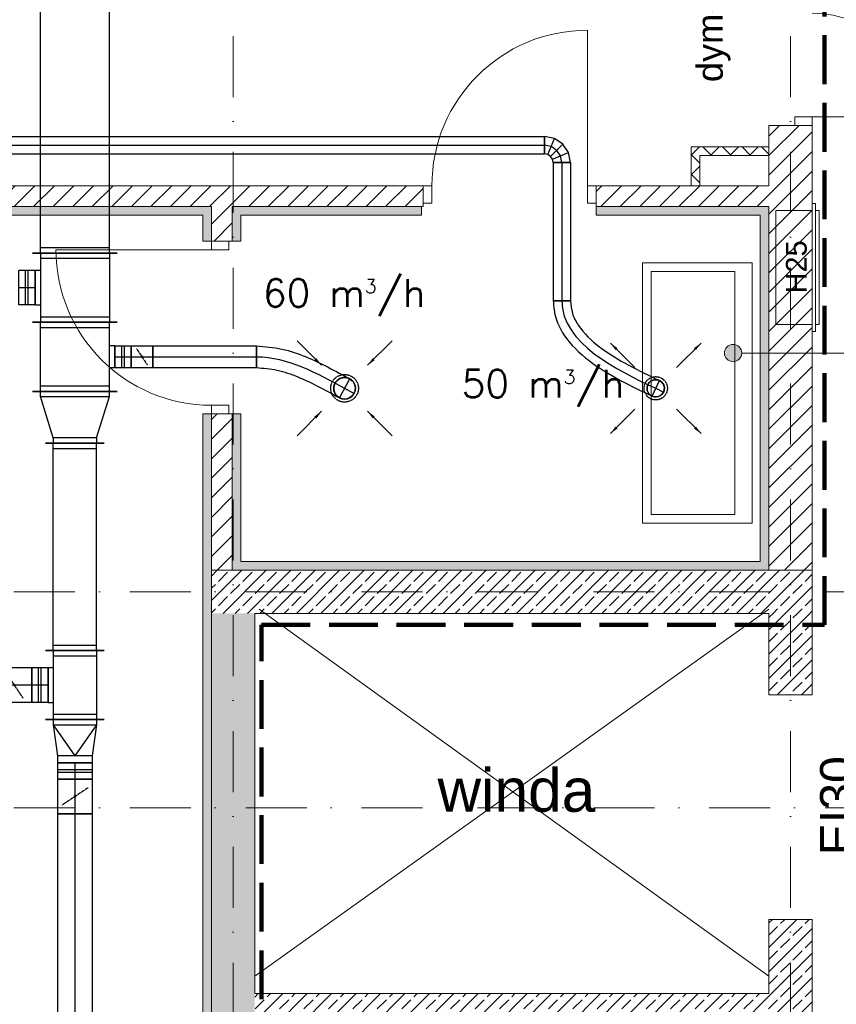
# Model space of a CAD drawing. Header units: millimetres. Extents: x -4612887 to -4536833, y -5457376 to -5415716.
# Tile 127 of 144: x -4576310 to -4571586, y -5432302 to -5426603. Entities that reach past the tile are written whole.
import ezdxf

# ---------------------------------------------------------------- set-up
doc = ezdxf.new("R2010")
doc.units = ezdxf.units.MM
doc.header["$MEASUREMENT"] = 0
for name, pattern in [('DASHED', [0.75, 0.5, -0.25]), ('Krawędzie ukryte', [391.222223, 282.222223, -109]), ('Kropki i Kreski', [670.277762, 352.777767, -176.388884, 0, -141.111112])]:
    doc.linetypes.add(name, pattern=pattern)
doc.layers.get('0').update_dxf_attribs({"color": 8, "lineweight": 18})
for name, color, linetype, lineweight in [('FLUID-N3', 7, 'Continuous', 30), ('FLUID-N3-160-ARRGR', 7, 'Continuous', 25), ('FLUID-W3', 7, 'Continuous', 30), ('FLUID-W3-160-ARRGR', 7, 'Continuous', 25), ('Hydranty ppoż', 8, 'Continuous', 18), ('Linia', 8, 'Continuous', 18), ('Linie', 8, 'Continuous', 18), ('Opisy', 8, 'Continuous', 18), ('Osie', 8, 'Continuous', 18), ('TECHNOLOGIA', 8, 'Continuous', 18), ('Ścianki systemowe', 8, 'Continuous', 18), ('Ściany obudowa', 8, 'Continuous', 18), ('Ściany wewnętrzne', 7, 'Continuous', 18)]:
    doc.layers.add(name, color=color, linetype=linetype, lineweight=lineweight)
doc.layers.add('FLUID-N3-SYM', color=7, linetype='Continuous')
doc.layers.add('FLUID-W3-SYM', color=7, linetype='Continuous')
doc.styles.add('FDBES', font='simplex.shx')
doc.styles.add('GENERATED_STYLE_1', font='arial.ttf')
doc.styles.add('GENERATED_STYLE_5', font='arial.ttf')
doc.linetypes.add('ZIGZAG', pattern='A,0.0001,-0.2,[131,ltypeshp.shx,S=0.2,R=0,X=-0.2,Y=0],-0.4,[131,ltypeshp.shx,S=0.2,R=180,X=0.2,Y=0],-0.2', length=0.8001)
doc.dimstyles.new('FDBES', dxfattribs={"dimscale": 50, "dimtxt": 4, "dimasz": 2.5, "dimexe": 0.8, "dimexo": 2, "dimgap": 1, "dimtad": 1, "dimdsep": 46, "dimtxsty": 'FDBES', "dimcen": 2.5, "dimclrd": 4, "dimclre": 5, "dimadec": 0, "dimazin": 0, "dimtfac": 1, "dimtmove": 0, "dimatfit": 3, "dimfxl": 1, "dimarcsym": 0})
pattern_1 = [(45, (-4559356.9, -5416807.61), (-56.56854, 56.56854), [])]
pattern_2 = [(45, (-4559356.9, -5416807.61), (-70.71068, 70.71068), []), (45, (-4559392.25, -5416772.26), (-70.71068, 70.71068), [75, -25])]
pattern_3 = [(45, (-4559356.9, -5416807.61), (-56.56854, 56.56854), []), (135, (-4559356.9, -5416807.61), (56.56854, 56.56854), [])]

# ---------------------------------------------------------------- blocks, each defined once
blk = doc.blocks.new('*U592')
at = {"color": 7, "linetype": 'DASHED'}
blk.add_circle((0, 0), 80, dxfattribs=at)
at = {"color": 0, "linetype": 'ByBlock', "lineweight": -2}
blk.add_circle((0, 0), 62.5, dxfattribs=at)
blk = doc.blocks.new('*U222')
at = {"color": 7, "linetype": 'DASHED'}
blk.add_circle((0, 0), 67.5, dxfattribs=at)
at = {"color": 0, "linetype": 'ByBlock', "lineweight": -2}
blk.add_circle((0, 0), 50, dxfattribs=at)
blk = doc.blocks.new('*U596')
at = {"color": 22, "linetype": 'Continuous', "lineweight": -2}
for p, q in [((-125, -170), (-125, 170)), ((125, 100), (125, -100))]:
    blk.add_line(p, q, dxfattribs=at)
at = {"color": 0, "linetype": 'ByBlock', "lineweight": -2}
for p, q in [((-125, 125), (-95, 125)), ((-95, 125), (85, 100)), ((85, 100), (125, 100)), ((-95, -125), (85, -100)), ((85, -100), (125, -100)), ((-125, -125), (-95, -125))]:
    blk.add_line(p, q, dxfattribs=at)
at = {"color": 7, "linetype": 'Continuous'}
for p, q in [((-95, -125), (-95, 125)), ((-95, 125), (85, 0)), ((85, 100), (85, -100)), ((-95, -125), (85, 0))]:
    blk.add_line(p, q, dxfattribs=at)
blk = doc.blocks.new('*U595')
at = {"color": 22, "linetype": 'Continuous', "lineweight": -2}
for p, q in [((-200, -170), (-200, 170)), ((200, 170), (200, -170)), ((100, -155), (-100, -155))]:
    blk.add_line(p, q, dxfattribs=at)
at = {"color": 0, "linetype": 'ByBlock', "lineweight": -2}
for p, q in [((-200, 125), (200, 125)), ((-200, -125), (200, -125)), ((-100, -125), (-100, -155)), ((100, -155), (100, -125))]:
    blk.add_line(p, q, dxfattribs=at)
at = {"color": 7, "linetype": 'Continuous'}
for p, q in [((-170, -125), (-170, 125)), ((170, 125), (170, -125))]:
    blk.add_line(p, q, dxfattribs=at)
blk = doc.blocks.new('*U1148')
at = {"color": 22, "linetype": 'Continuous', "lineweight": -2}
for p, q in [((-100, -100), (-100, 100)), ((100, 100), (100, -100))]:
    blk.add_line(p, q, dxfattribs=at)
at = {"color": 0, "linetype": 'ByBlock', "lineweight": -2}
for p, q in [((-100, 100), (100, 100)), ((-100, -100), (100, -100))]:
    blk.add_line(p, q, dxfattribs=at)
at = {"color": 7, "linetype": 'DASHED'}
blk.add_line((-50, 75), (50, -75), dxfattribs=at)
at = {"color": 7, "linetype": 'Continuous'}
blk.add_lwpolyline([(-4, 0, 8, 8, 1), (4, 0, 8, 8, 1)], format="xyseb", close=True, dxfattribs=at)
at = {"layer": 'FLUID-W3-SYM', "color": 7, "linetype": 'Continuous'}
blk.add_line((-100, 0), (100, 0), dxfattribs=at)
blk = doc.blocks.new('*U597')
at = {"color": 22, "linetype": 'Continuous', "lineweight": -2}
for p, q in [((-47.5, -100), (-47.5, 100)), ((47.5, 100), (47.5, -100))]:
    blk.add_line(p, q, dxfattribs=at)
at = {"color": 0, "linetype": 'ByBlock', "lineweight": -2}
for p, q in [((-47.5, 100), (47.5, 100)), ((-47.5, -100), (47.5, -100))]:
    blk.add_line(p, q, dxfattribs=at)
at = {"color": 7, "linetype": 'Continuous'}
for p, q in [((-7.5, 100), (-7.5, -100)), ((7.5, 100), (7.5, -100))]:
    blk.add_line(p, q, dxfattribs=at)
at = {"layer": 'FLUID-W3-SYM', "color": 7, "linetype": 'Continuous'}
blk.add_line((-47.5, 0), (47.5, 0), dxfattribs=at)
blk = doc.blocks.new('*U594')
at = {"color": 22, "linetype": 'Continuous', "lineweight": -2}
for p, q in [((-100, -100), (-100, 100)), ((100, 100), (100, -100))]:
    blk.add_line(p, q, dxfattribs=at)
at = {"color": 0, "linetype": 'ByBlock', "lineweight": -2}
for p, q in [((-100, 100), (100, 100)), ((-100, -100), (100, -100))]:
    blk.add_line(p, q, dxfattribs=at)
at = {"color": 7, "linetype": 'DASHED'}
blk.add_line((-50, 75), (50, -75), dxfattribs=at)
at = {"color": 7, "linetype": 'Continuous'}
blk.add_lwpolyline([(-4, 0, 8, 8, 1), (4, 0, 8, 8, 1)], format="xyseb", close=True, dxfattribs=at)
at = {"layer": 'FLUID-W3-SYM', "color": 7, "linetype": 'Continuous'}
blk.add_line((-100, 0), (100, 0), dxfattribs=at)
blk = doc.blocks.new('*U593')
at = {"color": 22, "linetype": 'Continuous', "lineweight": -2}
for p, q in [((-47.5, -100), (-47.5, 100)), ((47.5, 100), (47.5, -100))]:
    blk.add_line(p, q, dxfattribs=at)
at = {"color": 0, "linetype": 'ByBlock', "lineweight": -2}
for p, q in [((-47.5, 100), (47.5, 100)), ((-47.5, -100), (47.5, -100))]:
    blk.add_line(p, q, dxfattribs=at)
at = {"color": 7, "linetype": 'Continuous'}
for p, q in [((-7.5, 100), (-7.5, -100)), ((7.5, 100), (7.5, -100))]:
    blk.add_line(p, q, dxfattribs=at)
at = {"layer": 'FLUID-W3-SYM', "color": 7, "linetype": 'Continuous'}
blk.add_line((-47.5, 0), (47.5, 0), dxfattribs=at)
blk = doc.blocks.new('*U1146')
at = {"color": 22, "linetype": 'Continuous', "lineweight": -2}
for p, q in [((-1450, -100), (-1450, 100)), ((1450, 100), (1450, -100))]:
    blk.add_line(p, q, dxfattribs=at)
at = {"color": 0, "linetype": 'ByBlock', "lineweight": -2}
for p, q in [((-1450, 100), (1450, 100)), ((-1450, -100), (1450, -100))]:
    blk.add_line(p, q, dxfattribs=at)
at = {"layer": 'FLUID-W3-SYM', "color": 7, "linetype": 'Continuous'}
blk.add_line((-1450, 0), (1450, 0), dxfattribs=at)
blk = doc.blocks.new('*U1145')
at = {"color": 22, "linetype": 'Continuous', "lineweight": -2}
for p, q in [((-600, -170), (-600, 170)), ((600, 170), (600, -170))]:
    blk.add_line(p, q, dxfattribs=at)
at = {"color": 0, "linetype": 'ByBlock', "lineweight": -2}
for p, q in [((-600, 125), (600, 125)), ((-600, -125), (600, -125))]:
    blk.add_line(p, q, dxfattribs=at)
at = {"color": 7, "linetype": 'Continuous'}
for p, q in [((-570, -125), (-570, 125)), ((570, 125), (570, -125))]:
    blk.add_line(p, q, dxfattribs=at)
blk = doc.blocks.new('*U587')
at = {"color": 22, "linetype": 'Continuous', "lineweight": -2}
for p, q in [((150, 245), (150, -245)), ((-150, -170), (-150, 170))]:
    blk.add_line(p, q, dxfattribs=at)
at = {"color": 0, "linetype": 'ByBlock', "lineweight": -2}
for p, q in [((-120, 125), (120, 200)), ((120, 200), (150, 200)), ((-120, 125), (-150, 125)), ((-120, -125), (-150, -125)), ((-120, -125), (120, -200)), ((120, -200), (150, -200))]:
    blk.add_line(p, q, dxfattribs=at)
at = {"color": 7, "linetype": 'Continuous'}
for p, q in [((120, 200), (120, -200)), ((-120, -125), (-120, 125))]:
    blk.add_line(p, q, dxfattribs=at)
blk = doc.blocks.new('*U584')
at = {"color": 22, "linetype": 'Continuous', "lineweight": -2}
for p, q in [((-200, -245), (-200, 245)), ((200, 245), (200, -245)), ((100, -230), (-100, -230))]:
    blk.add_line(p, q, dxfattribs=at)
at = {"color": 0, "linetype": 'ByBlock', "lineweight": -2}
for p, q in [((-200, 200), (200, 200)), ((-200, -200), (200, -200)), ((-100, -200), (-100, -230)), ((100, -230), (100, -200))]:
    blk.add_line(p, q, dxfattribs=at)
at = {"color": 7, "linetype": 'Continuous'}
for p, q in [((-170, -200), (-170, 200)), ((170, 200), (170, -200))]:
    blk.add_line(p, q, dxfattribs=at)
blk = doc.blocks.new('*U582')
at = {"color": 22, "linetype": 'Continuous', "lineweight": -2}
for p, q in [((-47.5, -100), (-47.5, 100)), ((47.5, 100), (47.5, -100))]:
    blk.add_line(p, q, dxfattribs=at)
at = {"color": 0, "linetype": 'ByBlock', "lineweight": -2}
for p, q in [((-47.5, 100), (47.5, 100)), ((-47.5, -100), (47.5, -100))]:
    blk.add_line(p, q, dxfattribs=at)
at = {"color": 7, "linetype": 'Continuous'}
for p, q in [((-7.5, 100), (-7.5, -100)), ((7.5, 100), (7.5, -100))]:
    blk.add_line(p, q, dxfattribs=at)
at = {"layer": 'FLUID-W3-SYM', "color": 7, "linetype": 'Continuous'}
blk.add_line((-47.5, 0), (47.5, 0), dxfattribs=at)
blk = doc.blocks.new('*U586')
at = {"color": 22, "linetype": 'Continuous', "lineweight": -2}
for p, q in [((-200, -245), (-200, 245)), ((200, 245), (200, -245)), ((62.5, -230), (-62.5, -230))]:
    blk.add_line(p, q, dxfattribs=at)
at = {"color": 0, "linetype": 'ByBlock', "lineweight": -2}
for p, q in [((-200, 200), (200, 200)), ((-200, -200), (200, -200)), ((-62.5, -200), (-62.5, -230)), ((62.5, -230), (62.5, -200))]:
    blk.add_line(p, q, dxfattribs=at)
at = {"color": 7, "linetype": 'Continuous'}
for p, q in [((-170, -200), (-170, 200)), ((170, 200), (170, -200))]:
    blk.add_line(p, q, dxfattribs=at)
blk = doc.blocks.new('*U589')
at = {"color": 22, "linetype": 'Continuous', "lineweight": -2}
for p, q in [((-62.5, -62.5), (-62.5, 62.5)), ((62.5, 62.5), (62.5, -62.5))]:
    blk.add_line(p, q, dxfattribs=at)
at = {"color": 0, "linetype": 'ByBlock', "lineweight": -2}
for p, q in [((-62.5, 62.5), (62.5, 62.5)), ((-62.5, -62.5), (62.5, -62.5))]:
    blk.add_line(p, q, dxfattribs=at)
at = {"color": 7, "linetype": 'DASHED'}
blk.add_line((-31.25, 46.875), (31.25, -46.875), dxfattribs=at)
at = {"color": 7, "linetype": 'Continuous'}
blk.add_lwpolyline([(-4, 0, 8, 8, 1), (4, 0, 8, 8, 1)], format="xyseb", close=True, dxfattribs=at)
at = {"layer": 'FLUID-W3-SYM', "color": 7, "linetype": 'Continuous'}
blk.add_line((-62.5, 0), (62.5, 0), dxfattribs=at)
blk = doc.blocks.new('*U588')
at = {"color": 22, "linetype": 'Continuous', "lineweight": -2}
for p, q in [((-47.5, -62.5), (-47.5, 62.5)), ((47.5, 62.5), (47.5, -62.5))]:
    blk.add_line(p, q, dxfattribs=at)
at = {"color": 0, "linetype": 'ByBlock', "lineweight": -2}
for p, q in [((-47.5, 62.5), (47.5, 62.5)), ((-47.5, -62.5), (47.5, -62.5))]:
    blk.add_line(p, q, dxfattribs=at)
at = {"color": 7, "linetype": 'Continuous'}
for p, q in [((-7.5, 62.5), (-7.5, -62.5)), ((7.5, 62.5), (7.5, -62.5))]:
    blk.add_line(p, q, dxfattribs=at)
at = {"layer": 'FLUID-W3-SYM', "color": 7, "linetype": 'Continuous'}
blk.add_line((-47.5, 0), (47.5, 0), dxfattribs=at)
blk = doc.blocks.new('*U590')
at = {"color": 22, "linetype": 'Continuous', "lineweight": -2}
for p, q in [((-300, -62.5), (-300, 62.5)), ((300, 62.5), (300, -62.5))]:
    blk.add_line(p, q, dxfattribs=at)
at = {"color": 0, "linetype": 'ByBlock', "lineweight": -2}
for p, q in [((-300, 62.5), (300, 62.5)), ((-300, -62.5), (300, -62.5))]:
    blk.add_line(p, q, dxfattribs=at)
at = {"layer": 'FLUID-W3-SYM', "color": 7, "linetype": 'Continuous'}
blk.add_line((-300, 0), (300, 0), dxfattribs=at)
blk = doc.blocks.new('*U580')
at = {"color": 22, "linetype": 'Continuous', "lineweight": -2}
for p, q in [((-2100, -245), (-2100, 245)), ((2100, 245), (2100, -245))]:
    blk.add_line(p, q, dxfattribs=at)
at = {"color": 0, "linetype": 'ByBlock', "lineweight": -2}
for p, q in [((-2100, 200), (2100, 200)), ((-2100, -200), (2100, -200))]:
    blk.add_line(p, q, dxfattribs=at)
at = {"color": 7, "linetype": 'Continuous'}
for p, q in [((-2070, -200), (-2070, 200)), ((2070, 200), (2070, -200))]:
    blk.add_line(p, q, dxfattribs=at)
blk = doc.blocks.new('*U591')
at = {"color": 22, "linetype": 'Continuous', "lineweight": -2}
blk.add_line((-510, 120), (-510, 245), dxfattribs=at)
at = {"color": 7, "linetype": 'DASHED', "lineweight": -2}
blk.add_arc((0, 0), 62.5, 61.016, 241.016, dxfattribs=at)
at = {"color": 0, "linetype": 'ByBlock', "lineweight": -2}
blk.add_arc((0, 0), 62.5, 241.016, 61.016, dxfattribs=at)
at = {"color": 22, "linetype": 'ZIGZAG', "lineweight": -2, "ltscale": 50}
for points in [[(-510, 245), (-362.1, 227.1), (-223, 181.9), (30.3, 54.7)], [(-510, 120), (-390.6, 105.4), (-270.1, 66.2), (-30.3, -54.7)]]:
    blk.add_spline(points, degree=3, dxfattribs=at)
at = {"layer": 'FLUID-W3-SYM', "color": 7, "linetype": 'Continuous'}
for p, q in [((-30.3, -54.7), (30.3, 54.7)), ((0, 0), (54.7, -30.3))]:
    blk.add_line(p, q, dxfattribs=at)
at = {"layer": 'FLUID-W3-SYM', "color": 7, "linetype": 'Continuous', "start_tangent": (1, 0), "end_tangent": (0.874755, -0.484565)}
blk.add_spline([(-510, 182.5), (0, 0)], degree=3, dxfattribs=at)
blk = doc.blocks.new('*U299')
at = {"color": 0, "linetype": 'ByBlock', "lineweight": -2}
for p, q in [((17.6, 63.6), (-31.1, 31.1)), ((75, 75), (17.6, 63.6)), ((-31.1, 31.1), (-63.6, -17.6)), ((-63.6, -17.6), (-75, -75)), ((28.8, -55.9), (25, -75)), ((39.6, -39.6), (28.8, -55.9)), ((55.9, -28.8), (39.6, -39.6)), ((75, -25), (55.9, -28.8))]:
    blk.add_line(p, q, dxfattribs=at)
at = {"color": 7, "linetype": 'Continuous'}
for p, q in [((55.9, -28.8), (17.6, 63.6)), ((39.6, -39.6), (-31.1, 31.1)), ((28.8, -55.9), (-63.6, -17.6))]:
    blk.add_line(p, q, dxfattribs=at)
at = {"color": 134, "linetype": 'Continuous', "lineweight": -2}
for p, q in [((75, 75), (75, -25)), ((25, -75), (-75, -75))]:
    blk.add_line(p, q, dxfattribs=at)
at = {"layer": 'FLUID-N3-SYM', "color": 7, "linetype": 'Continuous'}
for p, q in [((36.7, 17.4), (4.3, -4.3)), ((75, 25), (36.7, 17.4)), ((-17.4, -36.7), (-25, -75)), ((4.3, -4.3), (-17.4, -36.7))]:
    blk.add_line(p, q, dxfattribs=at)
blk = doc.blocks.new('*U300')
at = {"color": 134, "linetype": 'Continuous', "lineweight": -2}
for p, q in [((-400, -50), (-400, 50)), ((400, 50), (400, -50))]:
    blk.add_line(p, q, dxfattribs=at)
at = {"color": 0, "linetype": 'ByBlock', "lineweight": -2}
for p, q in [((-400, 50), (400, 50)), ((-400, -50), (400, -50))]:
    blk.add_line(p, q, dxfattribs=at)
at = {"layer": 'FLUID-N3-SYM', "color": 7, "linetype": 'Continuous'}
blk.add_line((-400, 0), (400, 0), dxfattribs=at)
blk = doc.blocks.new('*U303')
at = {"color": 0, "linetype": 'ByBlock', "lineweight": -2}
for p, q in [((-4150, 50), (4150, 50)), ((-4150, -50), (4150, -50))]:
    blk.add_line(p, q, dxfattribs=at)
at = {"color": 134, "linetype": 'Continuous', "lineweight": -2}
blk.add_line((4150, 50), (4150, -50), dxfattribs=at)
at = {"layer": 'FLUID-N3-SYM', "color": 7, "linetype": 'Continuous'}
blk.add_line((-4150, 0), (4150, 0), dxfattribs=at)
blk = doc.blocks.new('*U307')
at = {"color": 134, "linetype": 'Continuous', "lineweight": -2}
blk.add_line((-593.2, 506.5), (-493.2, 506.5), dxfattribs=at)
at = {"color": 7, "linetype": 'DASHED', "lineweight": -2}
blk.add_arc((0, 0), 50, 64.5175, 244.5175, dxfattribs=at)
at = {"color": 0, "linetype": 'ByBlock', "lineweight": -2}
blk.add_arc((0, 0), 50, 244.5175, 64.5175, dxfattribs=at)
at = {"color": 134, "linetype": 'ZIGZAG', "lineweight": -2, "ltscale": 50}
for points in [[(-593.2, 506.5), (-576.6, 402.5), (-531.5, 310.4), (-385.8, 160.6), (-202.9, 45.3), (-21.5, -45.1)], [(-493.2, 506.5), (-481.5, 433.6), (-448, 365.4), (-325.1, 240.1), (-155.4, 133.3), (21.5, 45.1)]]:
    blk.add_spline(points, degree=3, dxfattribs=at)
at = {"layer": 'FLUID-N3-SYM', "color": 7, "linetype": 'Continuous'}
for p, q in [((-21.5, -45.1), (21.5, 45.1)), ((0, 0), (45.1, -21.5))]:
    blk.add_line(p, q, dxfattribs=at)
at = {"layer": 'FLUID-N3-SYM', "color": 7, "linetype": 'Continuous', "start_tangent": (0, -1), "end_tangent": (0.902716, -0.430236)}
blk.add_spline([(-543.2, 506.5), (0, 0)], degree=3, dxfattribs=at)
blk = doc.blocks.new('Linia_12', base_point=(-4571528.8, -5428532.4))
at = {"layer": 'Linia', "linetype": 'Continuous'}
blk.add_hatch(color=256, dxfattribs=at).paths.add_polyline_path([(-4572133, -5428532.4), (-4572136.8, -5428513.3), (-4572147.7, -5428497.1), (-4572163.9, -5428486.2), (-4572183, -5428482.4), (-4572202.2, -5428486.2), (-4572218.4, -5428497.1), (-4572229.2, -5428513.3), (-4572233, -5428532.4), (-4572229.2, -5428551.5), (-4572218.4, -5428567.8), (-4572202.2, -5428578.6), (-4572183, -5428582.4), (-4572163.9, -5428578.6), (-4572147.7, -5428567.8), (-4572136.8, -5428551.5)])
blk.add_line((-4571528.8, -5428532.4), (-4572133, -5428532.4), dxfattribs=at)
blk.add_circle((-4572183, -5428532.4), 50, dxfattribs=at)

msp = doc.modelspace()

# ---------------------------------------------------------------- hatches: boundary and pattern name
at = {"layer": 'Ścianki systemowe', "linetype": 'Continuous'}
for points in [[(-4576584.9, -5427734.1), (-4575250.7, -5427734.1), (-4575200.7, -5427684.1), (-4576584.9, -5427684.1)], [(-4575200.7, -5427884.6), (-4575200.7, -5427684.1), (-4575250.7, -5427734.1), (-4575250.7, -5427884.6)], [(-4575030.7, -5427884.6), (-4575030.7, -5427734.1), (-4575080.7, -5427684.1), (-4575080.7, -5427884.6)], [(-4575030.7, -5427734.1), (-4573986.3, -5427734.1), (-4573986.3, -5427684.1), (-4575080.7, -5427684.1)], [(-4572975.7, -5427734.1), (-4572025.7, -5427734.1), (-4571975.7, -5427684.1), (-4572975.7, -5427684.1)], [(-4571975.7, -5429789.1), (-4571975.7, -5427684.1), (-4572025.7, -5427734.1), (-4572025.7, -5429739.1)], [(-4575200.7, -5436789.1), (-4575200.7, -5428884.6), (-4575250.7, -5428884.6), (-4575250.7, -5436739.1)], [(-4575030.7, -5429739.1), (-4575030.7, -5428884.6), (-4575080.7, -5428884.6), (-4575080.7, -5429789.1)], [(-4575080.7, -5429789.1), (-4571975.7, -5429789.1), (-4572025.7, -5429739.1), (-4575030.7, -5429739.1)]]:
    msp.add_hatch(color=8, dxfattribs=at).paths.add_polyline_path(points)
at = {"layer": 'Ściany obudowa', "linetype": 'Continuous'}
h = msp.add_hatch(dxfattribs=at)
h.set_pattern_fill('BLOCZKI_BETONOWE', color=8, style=0, pattern_type=2)
h.set_pattern_definition(pattern_3)
h.paths.add_polyline_path([(-4571975.7, -5427339.1), (-4572425.7, -5427339.1), (-4572375.7, -5427389.1), (-4571975.7, -5427389.1)])
h = msp.add_hatch(dxfattribs=at)
h.set_pattern_fill('BLOCZKI_BETONOWE', color=8, style=0, pattern_type=2)
h.set_pattern_definition(pattern_3)
h.paths.add_polyline_path([(-4572425.7, -5427339.1), (-4572425.7, -5427564.1), (-4572375.7, -5427564.1), (-4572375.7, -5427389.1)])
at = {"layer": 'Ściany wewnętrzne', "linetype": 'Continuous'}
h = msp.add_hatch(dxfattribs=at)
h.set_pattern_fill('BLOCZKI_CERAMICZNE', color=8, style=0, pattern_type=2)
h.set_pattern_definition(pattern_1)
h.paths.add_polyline_path([(-4571975.7, -5429789.1), (-4571725.7, -5429789.1), (-4571725.7, -5427215.7), (-4571825.7, -5427215.7), (-4571975.7, -5427215.7)])
h = msp.add_hatch(dxfattribs=at)
h.set_pattern_fill('BLOCZKI_CERAMICZNE', color=8, style=0, pattern_type=2)
h.set_pattern_definition(pattern_1)
h.paths.add_polyline_path([(-4576584.9, -5427564.1), (-4576584.9, -5427584.1), (-4576584.9, -5427684.1), (-4573975.7, -5427684.1), (-4573975.7, -5427664.1), (-4573975.7, -5427564.1)])
h = msp.add_hatch(dxfattribs=at)
h.set_pattern_fill('BLOCZKI_CERAMICZNE', color=8, style=0, pattern_type=2)
h.set_pattern_definition(pattern_1)
h.paths.add_polyline_path([(-4572975.7, -5427564.1), (-4572975.7, -5427664.1), (-4572975.7, -5427684.1), (-4571975.7, -5427684.1), (-4571975.7, -5427564.1)])
h = msp.add_hatch(dxfattribs=at)
h.set_pattern_fill('BLOCZKI_CERAMICZNE', color=8, style=0, pattern_type=2)
h.set_pattern_definition(pattern_1)
h.paths.add_polyline_path([(-4575080.7, -5427684.1), (-4575200.7, -5427684.1), (-4575200.7, -5427884.6), (-4575100.7, -5427884.6), (-4575080.7, -5427884.6)])
h = msp.add_hatch(dxfattribs=at)
h.set_pattern_fill('BLOCZKI_CERAMICZNE', color=8, style=0, pattern_type=2)
h.set_pattern_definition(pattern_1)
h.paths.add_polyline_path([(-4575100.7, -5428884.6), (-4575200.7, -5428884.6), (-4575200.7, -5429789.1), (-4575080.7, -5429789.1), (-4575080.7, -5428884.6)])
h = msp.add_hatch(dxfattribs=at)
h.set_pattern_fill('BETON_ZBROJONY', color=8, style=0, pattern_type=2)
h.set_pattern_definition(pattern_2)
h.paths.add_polyline_path([(-4575200.7, -5430039.1), (-4571725.7, -5430039.1), (-4571975.7, -5429789.1), (-4575080.7, -5429789.1)])
h = msp.add_hatch(dxfattribs=at)
h.set_pattern_fill('BETON_ZBROJONY', color=8, style=0, pattern_type=2)
h.set_pattern_definition(pattern_2)
h.paths.add_polyline_path([(-4575200.7, -5430039.1), (-4575080.7, -5429789.1), (-4575200.7, -5429789.1)])
h = msp.add_hatch(dxfattribs=at)
h.set_pattern_fill('BETON_ZBROJONY', color=8, style=0, pattern_type=2)
h.set_pattern_definition(pattern_2)
h.paths.add_polyline_path([(-4571975.7, -5429789.1), (-4571725.7, -5430039.1), (-4571725.7, -5429789.1)])
h = msp.add_hatch(dxfattribs=at)
h.set_pattern_fill('BETON_ZBROJONY', color=8, style=0, pattern_type=2)
h.set_pattern_definition(pattern_2)
h.paths.add_polyline_path([(-4574950.7, -5441789.1), (-4574950.7, -5430039.1), (-4575200.7, -5430039.1), (-4575200.7, -5441789.1)])
h = msp.add_hatch(dxfattribs=at)
h.set_pattern_fill('BETON_ZBROJONY', color=8, style=0, pattern_type=2)
h.set_pattern_definition(pattern_2)
h.paths.add_polyline_path([(-4571975.7, -5430510.1), (-4571725.7, -5430510.1), (-4571725.7, -5430039.1), (-4571975.7, -5430039.1)])
h = msp.add_hatch(dxfattribs=at)
h.set_pattern_fill('BETON_ZBROJONY', color=8, style=0, pattern_type=2)
h.set_pattern_definition(pattern_2)
h.paths.add_polyline_path([(-4571975.7, -5432239.1), (-4571725.7, -5432489.1), (-4571725.7, -5431810.1), (-4571975.7, -5431810.1)])
h = msp.add_hatch(dxfattribs=at)
h.set_pattern_fill('BETON_ZBROJONY', color=8, style=0, pattern_type=2)
h.set_pattern_definition(pattern_2)
h.paths.add_polyline_path([(-4571975.7, -5432239.1), (-4574950.7, -5432239.1), (-4574950.7, -5432489.1), (-4571725.7, -5432489.1)])

# ---------------------------------------------------------------- linework, layer by layer
at = {"layer": 'Hydranty ppoż', "color": 2, "linetype": 'Continuous'}
for p, q in [((-4571725.7, -5427707.5), (-4571935.7, -5427707.5)), ((-4571935.7, -5427707.5), (-4571935.7, -5428367.5)), ((-4571705.7, -5427667.5), (-4571725.7, -5427667.5)), ((-4571725.7, -5427667.5), (-4571725.7, -5428407.5)), ((-4571725.7, -5428367.5), (-4571725.7, -5427707.5)), ((-4571705.7, -5428407.5), (-4571705.7, -5427667.5)), ((-4571685.7, -5427707.5), (-4571705.7, -5427707.5)), ((-4571705.7, -5427707.5), (-4571705.7, -5428367.5)), ((-4571685.7, -5428367.5), (-4571685.7, -5427707.5)), ((-4571935.7, -5428367.5), (-4571725.7, -5428367.5)), ((-4571705.7, -5428367.5), (-4571685.7, -5428367.5)), ((-4571725.7, -5428407.5), (-4571705.7, -5428407.5))]:
    msp.add_line(p, q, dxfattribs=at)
at = {"layer": 'Linia', "color": 8, "linetype": 'Krawędzie ukryte', "lineweight": 100}
for p, q in [((-4571655.1, -5430105.7), (-4571655.1, -5417788.7)), ((-4574912, -5453789.1), (-4574912, -5430105.7)), ((-4574912, -5430105.7), (-4571655.1, -5430105.7))]:
    msp.add_line(p, q, dxfattribs=at)
at = {"layer": 'Linie', "color": 8, "linetype": 'Continuous'}
for p, q in [((-4574950.7, -5432139.1), (-4571975.7, -5430014.1)), ((-4574925.7, -5430014.1), (-4571975.7, -5432139.1))]:
    msp.add_line(p, q, dxfattribs=at)
at = {"layer": 'Osie', "color": 8, "linetype": 'Kropki i Kreski'}
for p, q in [((-4571850.7, -5455207), (-4571850.7, -5416506)), ((-4575075.7, -5455207), (-4575075.7, -5416605.5)), ((-4551857, -5429914.1), (-4607179.5, -5429914.1)), ((-4551857, -5431164.1), (-4607179.5, -5431164.1))]:
    msp.add_line(p, q, dxfattribs=at)
at = {"layer": 'TECHNOLOGIA', "color": 8, "linetype": 'Continuous'}
for p, q in [((-4572706.3, -5428009.8), (-4572072.7, -5428009.8)), ((-4572706.3, -5429517.1), (-4572706.3, -5428009.8)), ((-4572072.7, -5428009.8), (-4572072.7, -5429517.1)), ((-4572656.3, -5429467.1), (-4572656.3, -5428059.8)), ((-4572656.3, -5428059.8), (-4572172.7, -5428059.8)), ((-4572172.7, -5428059.8), (-4572172.7, -5429467.1)), ((-4572172.7, -5429467.1), (-4572656.3, -5429467.1)), ((-4572072.7, -5429517.1), (-4572706.3, -5429517.1))]:
    msp.add_line(p, q, dxfattribs=at)
at = {"layer": 'Ścianki systemowe', "color": 8, "linetype": 'Continuous', "flags": 128}
for points in [[(-4575200.7, -5427684.1), (-4576584.9, -5427684.1)], [(-4575200.7, -5427884.6), (-4575200.7, -5427684.1)], [(-4575080.7, -5427684.1), (-4575080.7, -5427884.6)], [(-4573986.3, -5427684.1), (-4575080.7, -5427684.1)], [(-4573986.3, -5427734.1), (-4573986.3, -5427684.1)], [(-4571975.7, -5427684.1), (-4572975.7, -5427684.1)], [(-4572975.7, -5427684.1), (-4572975.7, -5427734.1)], [(-4571975.7, -5429789.1), (-4571975.7, -5427684.1)], [(-4576584.9, -5427734.1), (-4575250.7, -5427734.1)], [(-4575250.7, -5427734.1), (-4575250.7, -5427884.6)], [(-4575030.7, -5427884.6), (-4575030.7, -5427734.1)], [(-4575030.7, -5427734.1), (-4573986.3, -5427734.1)], [(-4572975.7, -5427734.1), (-4572025.7, -5427734.1)], [(-4572025.7, -5427734.1), (-4572025.7, -5429739.1)], [(-4575250.7, -5427884.6), (-4575200.7, -5427884.6)], [(-4575080.7, -5427884.6), (-4575030.7, -5427884.6)], [(-4575200.7, -5428884.6), (-4575250.7, -5428884.6)], [(-4575250.7, -5428884.6), (-4575250.7, -5436739.1)], [(-4575200.7, -5436789.1), (-4575200.7, -5428884.6)], [(-4575030.7, -5428884.6), (-4575080.7, -5428884.6)], [(-4575080.7, -5428884.6), (-4575080.7, -5429789.1)], [(-4575030.7, -5429739.1), (-4575030.7, -5428884.6)], [(-4572025.7, -5429739.1), (-4575030.7, -5429739.1)], [(-4575080.7, -5429789.1), (-4571975.7, -5429789.1)]]:
    msp.add_lwpolyline(points, dxfattribs=at)
at = {"layer": 'Ściany obudowa', "color": 8, "linetype": 'Continuous', "flags": 128}
for points in [[(-4571975.7, -5427339.1), (-4572425.7, -5427339.1)], [(-4572425.7, -5427339.1), (-4572425.7, -5427564.1)], [(-4571975.7, -5427389.1), (-4571975.7, -5427339.1)], [(-4572375.7, -5427389.1), (-4571975.7, -5427389.1)], [(-4572375.7, -5427564.1), (-4572375.7, -5427389.1)], [(-4572425.7, -5427564.1), (-4572375.7, -5427564.1)]]:
    msp.add_lwpolyline(points, dxfattribs=at)
at = {"layer": 'Ściany wewnętrzne', "color": 8, "linetype": 'Continuous'}
for p, q in [((-4573025.7, -5427564.1), (-4573025.7, -5426664.1)), ((-4571825.7, -5427215.7), (-4571825.7, -5427165.7)), ((-4571825.7, -5427165.7), (-4571725.7, -5427165.7)), ((-4571725.7, -5427165.7), (-4571725.7, -5427215.7)), ((-4571725.7, -5427165.7), (-4571125.7, -5427165.7)), ((-4571825.7, -5427215.7), (-4571975.7, -5427215.7)), ((-4571725.7, -5427215.7), (-4571825.7, -5427215.7)), ((-4571725.7, -5427215.7), (-4571825.7, -5427215.7)), ((-4571725.7, -5427215.7), (-4571825.7, -5427215.7)), ((-4573975.7, -5427564.1), (-4573975.7, -5427664.1)), ((-4573925.7, -5427564.1), (-4573975.7, -5427564.1)), ((-4573975.7, -5427564.1), (-4573975.7, -5427664.1)), ((-4573975.7, -5427564.1), (-4573975.7, -5427664.1)), ((-4573925.7, -5427664.1), (-4573925.7, -5427564.1)), ((-4572975.7, -5427564.1), (-4573025.7, -5427564.1)), ((-4573025.7, -5427564.1), (-4573025.7, -5427664.1)), ((-4572975.7, -5427564.1), (-4572975.7, -5427664.1)), ((-4572975.7, -5427664.1), (-4572975.7, -5427564.1)), ((-4572975.7, -5427564.1), (-4572975.7, -5427664.1)), ((-4573975.7, -5427664.1), (-4573975.7, -5427684.1)), ((-4573975.7, -5427664.1), (-4573925.7, -5427664.1)), ((-4573025.7, -5427664.1), (-4572975.7, -5427664.1)), ((-4572975.7, -5427664.1), (-4572975.7, -5427684.1)), ((-4575200.7, -5427884.6), (-4575100.7, -5427884.6)), ((-4575200.7, -5427884.6), (-4575200.7, -5427934.6)), ((-4575100.7, -5427884.6), (-4575200.7, -5427884.6)), ((-4575200.7, -5427884.6), (-4575100.7, -5427884.6)), ((-4575100.7, -5427884.6), (-4575080.7, -5427884.6)), ((-4575100.7, -5427934.6), (-4575100.7, -5427884.6)), ((-4575200.7, -5427934.6), (-4576100.7, -5427934.6)), ((-4575200.7, -5427934.6), (-4575100.7, -5427934.6)), ((-4575100.7, -5428834.6), (-4575200.7, -5428834.6)), ((-4575200.7, -5428834.6), (-4575200.7, -5428884.6)), ((-4575100.7, -5428884.6), (-4575100.7, -5428834.6)), ((-4575200.7, -5428884.6), (-4575100.7, -5428884.6)), ((-4575200.7, -5428884.6), (-4575100.7, -5428884.6)), ((-4575200.7, -5428884.6), (-4575100.7, -5428884.6)), ((-4575100.7, -5428884.6), (-4575080.7, -5428884.6)), ((-4575080.7, -5429789.1), (-4575200.7, -5429789.1)), ((-4571975.7, -5429789.1), (-4571725.7, -5429789.1)), ((-4571975.7, -5430510.1), (-4571725.7, -5430510.1)), ((-4571975.7, -5431810.1), (-4571725.7, -5431810.1))]:
    msp.add_line(p, q, dxfattribs=at)
at = {"layer": 'Ściany wewnętrzne', "color": 8, "linetype": 'Continuous', "flags": 128}
for points in [[(-4571975.7, -5427215.7), (-4571975.7, -5427564.1)], [(-4571725.7, -5429789.1), (-4571725.7, -5427215.7)], [(-4573975.7, -5427564.1), (-4576584.9, -5427564.1)], [(-4571975.7, -5427564.1), (-4572975.7, -5427564.1)], [(-4576584.9, -5427684.1), (-4575200.7, -5427684.1)], [(-4575200.7, -5427684.1), (-4575200.7, -5427884.6)], [(-4575080.7, -5427684.1), (-4573975.7, -5427684.1)], [(-4575080.7, -5427884.6), (-4575080.7, -5427684.1)], [(-4572975.7, -5427684.1), (-4571975.7, -5427684.1)], [(-4571975.7, -5427684.1), (-4571975.7, -5429789.1)], [(-4575200.7, -5428884.6), (-4575200.7, -5429789.1)], [(-4575080.7, -5429789.1), (-4575080.7, -5428884.6)], [(-4575200.7, -5430039.1), (-4575200.7, -5429789.1)], [(-4571975.7, -5429789.1), (-4575080.7, -5429789.1)], [(-4571725.7, -5430039.1), (-4571725.7, -5429789.1)], [(-4575200.7, -5430039.1), (-4575200.7, -5441789.1)], [(-4574950.7, -5430039.1), (-4571975.7, -5430039.1)], [(-4574950.7, -5432239.1), (-4574950.7, -5430039.1)], [(-4571975.7, -5430039.1), (-4571975.7, -5430510.1)], [(-4571725.7, -5430510.1), (-4571725.7, -5430039.1)], [(-4571975.7, -5431810.1), (-4571975.7, -5432239.1)], [(-4571725.7, -5432489.1), (-4571725.7, -5431810.1)], [(-4571975.7, -5432239.1), (-4574950.7, -5432239.1)]]:
    msp.add_lwpolyline(points, dxfattribs=at)
at = {"layer": 'Ściany wewnętrzne', "color": 8, "linetype": 'Continuous'}
for centre, radius, start, end in [((-4571725.7, -5427165.7), 600, 0, 90), ((-4573025.7, -5427564.1), 900, 90, 180), ((-4575200.7, -5427934.6), 900, 180, 270)]:
    msp.add_arc(centre, radius, start, end, dxfattribs=at)

# ---------------------------------------------------------------- block references
at = {"layer": 'FLUID-N3', "color": 134, "linetype": 'Continuous'}
for name, p in [('*U303', (-4577423.9, -5427330.1)), ('*U307', (-4572630.7, -5428736.6))]:
    msp.add_blockref(name, p, dxfattribs=at)
for name, p, rotation in [('*U299', (-4573198.9, -5427355.1), 270), ('*U300', (-4573173.9, -5427830.1), 270), ('*U222', (-4572630.7, -5428736.6), 180)]:
    msp.add_blockref(name, p, dxfattribs=dict(at, rotation=rotation))
at = {"layer": 'FLUID-W3', "color": 22, "linetype": 'Continuous'}
for name, p, rotation in [('*U580', (-4575990.7, -5425854.1), 90), ('*U584', (-4575990.7, -5428154.1), 270), ('*U582', (-4576268.2, -5428154.1), 180), ('*U586', (-4575990.7, -5428554.1), 90), ('*U592', (-4574430.7, -5428736.6), 180), ('*U587', (-4575990.7, -5428904.1), 90), ('*U1145', (-4575990.7, -5429654.1), 90), ('*U595', (-4575990.7, -5430454.1), 270), ('*U1148', (-4576340.7, -5430454.1), 180), ('*U597', (-4576193.2, -5430454.1), 180), ('*U596', (-4575990.7, -5430779.1), 270), ('*U593', (-4575990.7, -5430951.6), 270), ('*U594', (-4575990.7, -5431099.1), 270), ('*U1146', (-4575990.7, -5432649.1), 270)]:
    msp.add_blockref(name, p, dxfattribs=dict(at, rotation=rotation))
for name, p in [('*U588', (-4575713.2, -5428554.1)), ('*U589', (-4575603.2, -5428554.1)), ('*U590', (-4575240.7, -5428554.1)), ('*U591', (-4574430.7, -5428736.6))]:
    msp.add_blockref(name, p, dxfattribs=at)
at = {"layer": 'Linia', "color": 8, "linetype": 'Continuous'}
msp.add_blockref('Linia_12', (-4571528.8, -5428532.4), dxfattribs=at)

# ---------------------------------------------------------------- texts
at = {"layer": 'FLUID-N3-160-ARRGR', "color": 60, "insert": (-4573283.5, -5428736.6), "char_height": 160, "attachment_point": 5, "style": 'FDBES'}
msp.add_mtext('50 m{\\A2;\\H0.5x;3}/h\\P', dxfattribs=at)
at = {"layer": 'FLUID-W3-160-ARRGR', "color": 60, "insert": (-4574433.6, -5428212.1), "char_height": 160, "attachment_point": 5, "style": 'FDBES'}
msp.add_mtext('60 m{\\A2;\\H0.5x;3}/h\\P', dxfattribs=at)
at = {"layer": 'Hydranty ppoż', "color": 2, "linetype": 'Continuous', "insert": (-4571816.6, -5428187.8), "char_height": 120, "attachment_point": 4, "rotation": 90, "style": 'GENERATED_STYLE_1'}
msp.add_mtext('{H25}', dxfattribs=at)
at = {"layer": 'Opisy', "color": 8, "linetype": 'Continuous', "rotation": 90, "style": 'GENERATED_STYLE_5'}
for s, insert, char_height, attachment_point in [('{dymoszczelne}', (-4572295.3, -5426964.4), 150, 4), ('{EI30}', (-4571680, -5431440), 200, 1)]:
    msp.add_mtext(s, dxfattribs=dict(at, insert=insert, char_height=char_height, attachment_point=attachment_point))
at = {"layer": 'Opisy', "color": 8, "linetype": 'Continuous', "insert": (-4573893, -5431064.3), "char_height": 250, "attachment_point": 4, "style": 'GENERATED_STYLE_5'}
msp.add_mtext('{winda}', dxfattribs=at)

# ---------------------------------------------------------------- leaders
at = {"layer": 'FLUID-N3-160-ARRGR'}
for points in [[(-4572892.8, -5428474.5), (-4572751.4, -5428615.9)], [(-4572368.6, -5428474.5), (-4572510, -5428615.9)], [(-4572892.8, -5428998.7), (-4572751.4, -5428857.3)], [(-4572368.6, -5428998.7), (-4572510, -5428857.3)]]:
    msp.add_leader(points, dimstyle='FDBES', override={"dimscale": 20, "dimclrd": 7}, dxfattribs=at)
at = {"layer": 'FLUID-W3-160-ARRGR'}
for points in [[(-4574563.9, -5428603.4), (-4574705.3, -5428462)], [(-4574297.5, -5428603.4), (-4574156.1, -5428462)], [(-4574563.9, -5428869.8), (-4574705.3, -5429011.2)], [(-4574297.5, -5428869.8), (-4574156.1, -5429011.2)]]:
    msp.add_leader(points, dimstyle='FDBES', override={"dimscale": 20, "dimclrd": 7}, dxfattribs=at)

doc.saveas('drawing.dxf')
